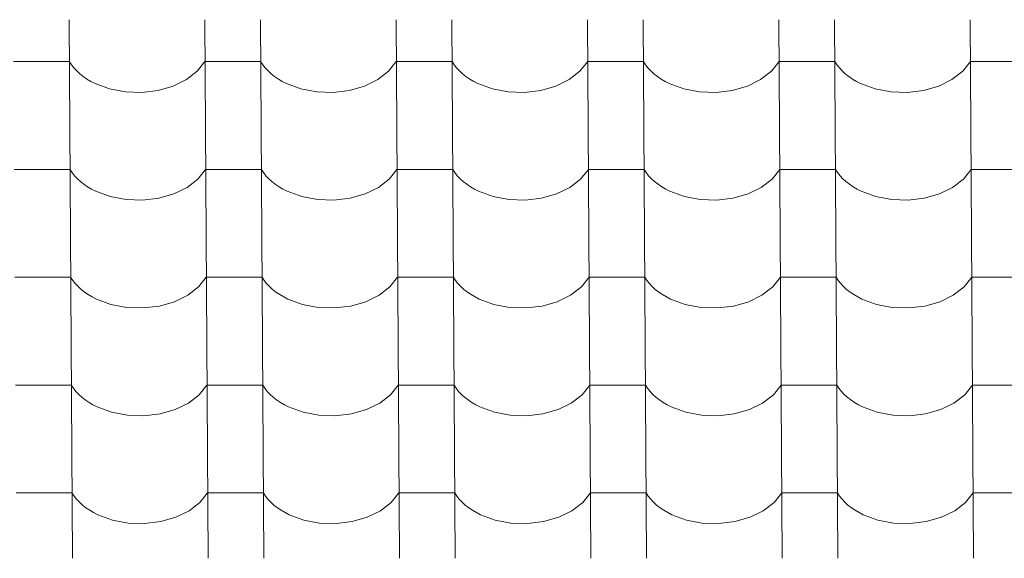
# Model space of a CAD drawing. Header units: millimetres. Extents: x -29001 to 109416, y -1251 to 13451.
# Tile 66 of 163: x -15221 to -14372, y 9963 to 10427. Entities that reach past the tile are written whole.
import ezdxf

# ---------------------------------------------------------------- set-up
doc = ezdxf.new("R2010")
doc.units = ezdxf.units.MM
doc.header["$MEASUREMENT"] = 0
doc.layers.add('POHLED JIŽNÍ_1_Konstrukce - nosné', color=7, linetype='Continuous')
doc.layers.add('POHLED JIŽNÍ_1_Nové_Výplně - Povrchové', color=7, linetype='Continuous')

# ---------------------------------------------------------------- blocks, each defined once
blk = doc.blocks.new('*X1', base_point=(-31394.74, -25864.88))
at = {"layer": 'POHLED JIŽNÍ_1_Nové_Výplně - Povrchové', "color": 21, "linetype": 'Continuous', "lineweight": 20, "true_color": 0xffaaaa}
for p, q in [((-15178.41, 10427.24), (-15177.83, 10334.56)), ((-15061.44, 10427.24), (-15060.87, 10334.56)), ((-15013.41, 10427.24), (-15012.83, 10334.56)), ((-14896.45, 10427.24), (-14895.87, 10334.56)), ((-14848.41, 10427.24), (-14847.83, 10334.56)), ((-14731.45, 10427.24), (-14730.87, 10334.56)), ((-14683.42, 10427.24), (-14682.84, 10334.56)), ((-14566.45, 10427.24), (-14565.87, 10334.56)), ((-14518.42, 10427.24), (-14517.84, 10334.56)), ((-14401.46, 10427.24), (-14400.88, 10334.56)), ((-15202.2, 10391.08), (-15226.22, 10391.08)), ((-15178.18, 10391.08), (-15202.2, 10391.08)), ((-15178.18, 10391.08), (-15176.34, 10388.29)), ((-15176.34, 10388.29), (-15174.2, 10385.59)), ((-15174.2, 10385.59), (-15171.78, 10383)), ((-15171.78, 10383), (-15169.08, 10380.54)), ((-15067.83, 10382.7), (-15061.22, 10391.08)), ((-15037.2, 10391.08), (-15061.22, 10391.08)), ((-15013.18, 10391.08), (-15037.2, 10391.08)), ((-15013.18, 10391.08), (-15011.34, 10388.29)), ((-15011.34, 10388.29), (-15009.2, 10385.59)), ((-15009.2, 10385.59), (-15006.78, 10383)), ((-15006.78, 10383), (-15004.08, 10380.54)), ((-14902.84, 10382.7), (-14896.22, 10391.08)), ((-14872.2, 10391.08), (-14896.22, 10391.08)), ((-14848.19, 10391.08), (-14872.2, 10391.08)), ((-14848.19, 10391.08), (-14846.35, 10388.29)), ((-14846.35, 10388.29), (-14844.21, 10385.59)), ((-14844.21, 10385.59), (-14841.78, 10383)), ((-14841.78, 10383), (-14839.09, 10380.54)), ((-14737.84, 10382.7), (-14731.22, 10391.08)), ((-14707.21, 10391.08), (-14731.22, 10391.08)), ((-14683.19, 10391.08), (-14707.21, 10391.08)), ((-14683.19, 10391.08), (-14681.35, 10388.29)), ((-14681.35, 10388.29), (-14679.21, 10385.59)), ((-14679.21, 10385.59), (-14676.79, 10383)), ((-14676.79, 10383), (-14674.09, 10380.54)), ((-14572.84, 10382.7), (-14566.23, 10391.08)), ((-14542.21, 10391.08), (-14566.23, 10391.08)), ((-14518.19, 10391.08), (-14542.21, 10391.08)), ((-14518.19, 10391.08), (-14516.35, 10388.29)), ((-14516.35, 10388.29), (-14514.21, 10385.59)), ((-14514.21, 10385.59), (-14511.79, 10383)), ((-14511.79, 10383), (-14509.09, 10380.54)), ((-14407.84, 10382.7), (-14401.23, 10391.08)), ((-14377.21, 10391.08), (-14401.23, 10391.08)), ((-14353.19, 10391.08), (-14377.21, 10391.08)), ((-15169.08, 10380.54), (-15166.13, 10378.21)), ((-15166.13, 10378.21), (-15162.93, 10376.04)), ((-15162.93, 10376.04), (-15159.5, 10374.02)), ((-15088.54, 10369.93), (-15077.1, 10375.52)), ((-15077.1, 10375.52), (-15067.83, 10382.7)), ((-15004.08, 10380.54), (-15001.13, 10378.21)), ((-15001.13, 10378.21), (-14997.93, 10376.04)), ((-14997.93, 10376.04), (-14994.51, 10374.02)), ((-14923.54, 10369.93), (-14912.1, 10375.52)), ((-14912.1, 10375.52), (-14902.84, 10382.7)), ((-14839.09, 10380.54), (-14836.13, 10378.21)), ((-14836.13, 10378.21), (-14832.93, 10376.04)), ((-14832.93, 10376.04), (-14829.51, 10374.02)), ((-14758.55, 10369.93), (-14747.1, 10375.52)), ((-14747.1, 10375.52), (-14737.84, 10382.7)), ((-14674.09, 10380.54), (-14671.13, 10378.21)), ((-14671.13, 10378.21), (-14667.94, 10376.04)), ((-14667.94, 10376.04), (-14664.51, 10374.02)), ((-14593.55, 10369.93), (-14582.11, 10375.52)), ((-14582.11, 10375.52), (-14572.84, 10382.7)), ((-14509.09, 10380.54), (-14506.14, 10378.21)), ((-14506.14, 10378.21), (-14502.94, 10376.04)), ((-14502.94, 10376.04), (-14499.51, 10374.02)), ((-14428.55, 10369.93), (-14417.11, 10375.52)), ((-14417.11, 10375.52), (-14407.84, 10382.7)), ((-15159.5, 10374.02), (-15155.87, 10372.17)), ((-15155.87, 10372.17), (-15143.4, 10367.6)), ((-15143.4, 10367.6), (-15129.72, 10365.01)), ((-15115.54, 10364.54), (-15101.58, 10366.21)), ((-15101.58, 10366.21), (-15088.54, 10369.93)), ((-14994.51, 10374.02), (-14990.87, 10372.17)), ((-14990.87, 10372.17), (-14978.4, 10367.6)), ((-14978.4, 10367.6), (-14964.73, 10365.01)), ((-14950.54, 10364.54), (-14936.58, 10366.21)), ((-14936.58, 10366.21), (-14923.54, 10369.93)), ((-14829.51, 10374.02), (-14825.88, 10372.17)), ((-14825.88, 10372.17), (-14813.4, 10367.6)), ((-14813.4, 10367.6), (-14799.73, 10365.01)), ((-14785.55, 10364.54), (-14771.58, 10366.21)), ((-14771.58, 10366.21), (-14758.55, 10369.93)), ((-14664.51, 10374.02), (-14660.88, 10372.17)), ((-14660.88, 10372.17), (-14648.41, 10367.6)), ((-14648.41, 10367.6), (-14634.73, 10365.01)), ((-14620.55, 10364.54), (-14606.58, 10366.21)), ((-14606.58, 10366.21), (-14593.55, 10369.93)), ((-14499.51, 10374.02), (-14495.88, 10372.17)), ((-14495.88, 10372.17), (-14483.41, 10367.6)), ((-14483.41, 10367.6), (-14469.73, 10365.01)), ((-14455.55, 10364.54), (-14441.59, 10366.21)), ((-14441.59, 10366.21), (-14428.55, 10369.93)), ((-15129.72, 10365.01), (-15115.54, 10364.54)), ((-14964.73, 10365.01), (-14950.54, 10364.54)), ((-14799.73, 10365.01), (-14785.55, 10364.54)), ((-14634.73, 10365.01), (-14620.55, 10364.54)), ((-14469.73, 10365.01), (-14455.55, 10364.54)), ((-15177.83, 10334.23), (-15177.25, 10241.55)), ((-15060.86, 10334.23), (-15060.28, 10241.55)), ((-15012.83, 10334.23), (-15012.25, 10241.55)), ((-14895.87, 10334.23), (-14895.29, 10241.55)), ((-14847.83, 10334.23), (-14847.25, 10241.55)), ((-14730.87, 10334.23), (-14730.29, 10241.55)), ((-14682.83, 10334.23), (-14682.25, 10241.55)), ((-14565.87, 10334.23), (-14565.29, 10241.55)), ((-14517.84, 10334.23), (-14517.26, 10241.55)), ((-14400.87, 10334.23), (-14400.29, 10241.55)), ((-15201.62, 10298.07), (-15225.63, 10298.07)), ((-15177.6, 10298.07), (-15201.62, 10298.07)), ((-15177.6, 10298.07), (-15175.76, 10295.28)), ((-15175.76, 10295.28), (-15173.62, 10292.58)), ((-15173.62, 10292.58), (-15171.2, 10290)), ((-15171.2, 10290), (-15168.5, 10287.53)), ((-15076.52, 10282.51), (-15067.25, 10289.69)), ((-15067.25, 10289.69), (-15060.64, 10298.07)), ((-15036.62, 10298.07), (-15060.64, 10298.07)), ((-15012.6, 10298.07), (-15036.62, 10298.07)), ((-15012.6, 10298.07), (-15010.76, 10295.28)), ((-15010.76, 10295.28), (-15008.62, 10292.58)), ((-15008.62, 10292.58), (-15006.2, 10290)), ((-15006.2, 10290), (-15003.5, 10287.53)), ((-14911.52, 10282.51), (-14902.26, 10289.69)), ((-14902.26, 10289.69), (-14895.64, 10298.07)), ((-14871.62, 10298.07), (-14895.64, 10298.07)), ((-14847.61, 10298.07), (-14871.62, 10298.07)), ((-14847.61, 10298.07), (-14845.76, 10295.28)), ((-14845.76, 10295.28), (-14843.63, 10292.58)), ((-14843.63, 10292.58), (-14841.2, 10290)), ((-14841.2, 10290), (-14838.51, 10287.53)), ((-14746.52, 10282.51), (-14737.26, 10289.69)), ((-14737.26, 10289.69), (-14730.64, 10298.07)), ((-14706.63, 10298.07), (-14730.64, 10298.07)), ((-14682.61, 10298.07), (-14706.63, 10298.07)), ((-14682.61, 10298.07), (-14680.77, 10295.28)), ((-14680.77, 10295.28), (-14678.63, 10292.58)), ((-14678.63, 10292.58), (-14676.2, 10290)), ((-14676.2, 10290), (-14673.51, 10287.53)), ((-14581.53, 10282.51), (-14572.26, 10289.69)), ((-14572.26, 10289.69), (-14565.65, 10298.07)), ((-14541.63, 10298.07), (-14565.65, 10298.07)), ((-14517.61, 10298.07), (-14541.63, 10298.07)), ((-14517.61, 10298.07), (-14515.77, 10295.28)), ((-14515.77, 10295.28), (-14513.63, 10292.58)), ((-14513.63, 10292.58), (-14511.21, 10290)), ((-14511.21, 10290), (-14508.51, 10287.53)), ((-14416.53, 10282.51), (-14407.26, 10289.69)), ((-14407.26, 10289.69), (-14400.65, 10298.07)), ((-14376.63, 10298.07), (-14400.65, 10298.07)), ((-14352.61, 10298.07), (-14376.63, 10298.07)), ((-15168.5, 10287.53), (-15165.55, 10285.2)), ((-15165.55, 10285.2), (-15162.35, 10283.03)), ((-15162.35, 10283.03), (-15158.92, 10281.01)), ((-15087.96, 10276.92), (-15076.52, 10282.51)), ((-15003.5, 10287.53), (-15000.55, 10285.2)), ((-15000.55, 10285.2), (-14997.35, 10283.03)), ((-14997.35, 10283.03), (-14993.92, 10281.01)), ((-14922.96, 10276.92), (-14911.52, 10282.51)), ((-14838.51, 10287.53), (-14835.55, 10285.2)), ((-14835.55, 10285.2), (-14832.35, 10283.03)), ((-14832.35, 10283.03), (-14828.93, 10281.01)), ((-14757.97, 10276.92), (-14746.52, 10282.51)), ((-14673.51, 10287.53), (-14670.55, 10285.2)), ((-14670.55, 10285.2), (-14667.35, 10283.03)), ((-14667.35, 10283.03), (-14663.93, 10281.01)), ((-14592.97, 10276.92), (-14581.53, 10282.51)), ((-14508.51, 10287.53), (-14505.56, 10285.2)), ((-14505.56, 10285.2), (-14502.36, 10283.03)), ((-14502.36, 10283.03), (-14498.93, 10281.01)), ((-14427.97, 10276.92), (-14416.53, 10282.51)), ((-15158.92, 10281.01), (-15155.29, 10279.16)), ((-15155.29, 10279.16), (-15142.82, 10274.59)), ((-15142.82, 10274.59), (-15129.14, 10272)), ((-15114.96, 10271.53), (-15101, 10273.2)), ((-15101, 10273.2), (-15087.96, 10276.92)), ((-14993.92, 10281.01), (-14990.29, 10279.16)), ((-14990.29, 10279.16), (-14977.82, 10274.59)), ((-14977.82, 10274.59), (-14964.14, 10272)), ((-14949.96, 10271.53), (-14936, 10273.2)), ((-14936, 10273.2), (-14922.96, 10276.92)), ((-14828.93, 10281.01), (-14825.29, 10279.16)), ((-14825.29, 10279.16), (-14812.82, 10274.59)), ((-14812.82, 10274.59), (-14799.15, 10272)), ((-14784.97, 10271.53), (-14771, 10273.2)), ((-14771, 10273.2), (-14757.97, 10276.92)), ((-14663.93, 10281.01), (-14660.3, 10279.16)), ((-14660.3, 10279.16), (-14647.83, 10274.59)), ((-14647.83, 10274.59), (-14634.15, 10272)), ((-14619.97, 10271.53), (-14606, 10273.2)), ((-14606, 10273.2), (-14592.97, 10276.92)), ((-14498.93, 10281.01), (-14495.3, 10279.16)), ((-14495.3, 10279.16), (-14482.83, 10274.59)), ((-14482.83, 10274.59), (-14469.15, 10272)), ((-14454.97, 10271.53), (-14441.01, 10273.2)), ((-14441.01, 10273.2), (-14427.97, 10276.92)), ((-15129.14, 10272), (-15114.96, 10271.53)), ((-14964.14, 10272), (-14949.96, 10271.53)), ((-14799.15, 10272), (-14784.97, 10271.53)), ((-14634.15, 10272), (-14619.97, 10271.53)), ((-14469.15, 10272), (-14454.97, 10271.53)), ((-15177.24, 10241.22), (-15176.67, 10148.54)), ((-15060.28, 10241.22), (-15059.7, 10148.54)), ((-15012.25, 10241.22), (-15011.67, 10148.54)), ((-14895.28, 10241.22), (-14894.7, 10148.54)), ((-14847.25, 10241.22), (-14846.67, 10148.54)), ((-14730.29, 10241.22), (-14729.71, 10148.54)), ((-14682.25, 10241.22), (-14681.67, 10148.54)), ((-14565.29, 10241.22), (-14564.71, 10148.54)), ((-14517.26, 10241.22), (-14516.68, 10148.54)), ((-14400.29, 10241.22), (-14399.71, 10148.54)), ((-15201.04, 10205.06), (-15225.05, 10205.06)), ((-15177.02, 10205.06), (-15201.04, 10205.06)), ((-15177.02, 10205.06), (-15175.18, 10202.27)), ((-15066.67, 10196.68), (-15060.06, 10205.06)), ((-15036.04, 10205.06), (-15060.06, 10205.06)), ((-15012.02, 10205.06), (-15036.04, 10205.06)), ((-15012.02, 10205.06), (-15010.18, 10202.27)), ((-14901.67, 10196.68), (-14895.06, 10205.06)), ((-14871.04, 10205.06), (-14895.06, 10205.06)), ((-14847.02, 10205.06), (-14871.04, 10205.06)), ((-14847.02, 10205.06), (-14845.18, 10202.27)), ((-14736.68, 10196.68), (-14730.06, 10205.06)), ((-14706.04, 10205.06), (-14730.06, 10205.06)), ((-14682.03, 10205.06), (-14706.04, 10205.06)), ((-14682.03, 10205.06), (-14680.18, 10202.27)), ((-14571.68, 10196.68), (-14565.06, 10205.06)), ((-14541.05, 10205.06), (-14565.06, 10205.06)), ((-14517.03, 10205.06), (-14541.05, 10205.06)), ((-14517.03, 10205.06), (-14515.19, 10202.27)), ((-14406.68, 10196.68), (-14400.07, 10205.06)), ((-14376.05, 10205.06), (-14400.07, 10205.06)), ((-14352.03, 10205.06), (-14376.05, 10205.06)), ((-15175.18, 10202.27), (-15173.04, 10199.57)), ((-15173.04, 10199.57), (-15170.62, 10196.99)), ((-15170.62, 10196.99), (-15167.92, 10194.52)), ((-15075.94, 10189.51), (-15066.67, 10196.68)), ((-15010.18, 10202.27), (-15008.04, 10199.57)), ((-15008.04, 10199.57), (-15005.62, 10196.99)), ((-15005.62, 10196.99), (-15002.92, 10194.52)), ((-14910.94, 10189.51), (-14901.67, 10196.68)), ((-14845.18, 10202.27), (-14843.04, 10199.57)), ((-14843.04, 10199.57), (-14840.62, 10196.99)), ((-14840.62, 10196.99), (-14837.92, 10194.52)), ((-14745.94, 10189.51), (-14736.68, 10196.68)), ((-14680.18, 10202.27), (-14678.05, 10199.57)), ((-14678.05, 10199.57), (-14675.62, 10196.99)), ((-14675.62, 10196.99), (-14672.93, 10194.52)), ((-14580.94, 10189.51), (-14571.68, 10196.68)), ((-14515.19, 10202.27), (-14513.05, 10199.57)), ((-14513.05, 10199.57), (-14510.63, 10196.99)), ((-14510.63, 10196.99), (-14507.93, 10194.52)), ((-14415.95, 10189.51), (-14406.68, 10196.68)), ((-15167.92, 10194.52), (-15164.96, 10192.2)), ((-15164.96, 10192.2), (-15161.77, 10190.02)), ((-15161.77, 10190.02), (-15158.34, 10188)), ((-15158.34, 10188), (-15154.71, 10186.15)), ((-15087.38, 10183.91), (-15075.94, 10189.51)), ((-15002.92, 10194.52), (-14999.97, 10192.2)), ((-14999.97, 10192.2), (-14996.77, 10190.02)), ((-14996.77, 10190.02), (-14993.34, 10188)), ((-14993.34, 10188), (-14989.71, 10186.15)), ((-14922.38, 10183.91), (-14910.94, 10189.51)), ((-14837.92, 10194.52), (-14834.97, 10192.2)), ((-14834.97, 10192.2), (-14831.77, 10190.02)), ((-14831.77, 10190.02), (-14828.35, 10188)), ((-14828.35, 10188), (-14824.71, 10186.15)), ((-14757.38, 10183.91), (-14745.94, 10189.51)), ((-14672.93, 10194.52), (-14669.97, 10192.2)), ((-14669.97, 10192.2), (-14666.77, 10190.02)), ((-14666.77, 10190.02), (-14663.35, 10188)), ((-14663.35, 10188), (-14659.72, 10186.15)), ((-14592.39, 10183.91), (-14580.94, 10189.51)), ((-14507.93, 10194.52), (-14504.97, 10192.2)), ((-14504.97, 10192.2), (-14501.78, 10190.02)), ((-14501.78, 10190.02), (-14498.35, 10188)), ((-14498.35, 10188), (-14494.72, 10186.15)), ((-14427.39, 10183.91), (-14415.95, 10189.51)), ((-15154.71, 10186.15), (-15142.24, 10181.58)), ((-15142.24, 10181.58), (-15128.56, 10178.99)), ((-15114.38, 10178.52), (-15100.41, 10180.19)), ((-15100.41, 10180.19), (-15087.38, 10183.91)), ((-14989.71, 10186.15), (-14977.24, 10181.58)), ((-14977.24, 10181.58), (-14963.56, 10178.99)), ((-14949.38, 10178.52), (-14935.42, 10180.19)), ((-14935.42, 10180.19), (-14922.38, 10183.91)), ((-14824.71, 10186.15), (-14812.24, 10181.58)), ((-14812.24, 10181.58), (-14798.57, 10178.99)), ((-14784.38, 10178.52), (-14770.42, 10180.19)), ((-14770.42, 10180.19), (-14757.38, 10183.91)), ((-14659.72, 10186.15), (-14647.24, 10181.58)), ((-14647.24, 10181.58), (-14633.57, 10178.99)), ((-14619.39, 10178.52), (-14605.42, 10180.19)), ((-14605.42, 10180.19), (-14592.39, 10183.91)), ((-14494.72, 10186.15), (-14482.25, 10181.58)), ((-14482.25, 10181.58), (-14468.57, 10178.99)), ((-14454.39, 10178.52), (-14440.42, 10180.19)), ((-14440.42, 10180.19), (-14427.39, 10183.91)), ((-15128.56, 10178.99), (-15114.38, 10178.52)), ((-14963.56, 10178.99), (-14949.38, 10178.52)), ((-14798.57, 10178.99), (-14784.38, 10178.52)), ((-14633.57, 10178.99), (-14619.39, 10178.52)), ((-14468.57, 10178.99), (-14454.39, 10178.52)), ((-15176.66, 10148.21), (-15176.08, 10055.54)), ((-15059.7, 10148.21), (-15059.12, 10055.54)), ((-15011.67, 10148.21), (-15011.09, 10055.54)), ((-14894.7, 10148.21), (-14894.12, 10055.54)), ((-14846.67, 10148.21), (-14846.09, 10055.54)), ((-14729.71, 10148.21), (-14729.13, 10055.54)), ((-14681.67, 10148.21), (-14681.09, 10055.54)), ((-14564.71, 10148.21), (-14564.13, 10055.54)), ((-14516.67, 10148.21), (-14516.09, 10055.54)), ((-14399.71, 10148.21), (-14399.13, 10055.54)), ((-15200.45, 10112.05), (-15224.47, 10112.05)), ((-15176.44, 10112.05), (-15200.45, 10112.05)), ((-15176.44, 10112.05), (-15174.6, 10109.26)), ((-15066.09, 10103.67), (-15059.47, 10112.05)), ((-15035.46, 10112.05), (-15059.47, 10112.05)), ((-15011.44, 10112.05), (-15035.46, 10112.05)), ((-15011.44, 10112.05), (-15009.6, 10109.26)), ((-14901.09, 10103.67), (-14894.48, 10112.05)), ((-14870.46, 10112.05), (-14894.48, 10112.05)), ((-14846.44, 10112.05), (-14870.46, 10112.05)), ((-14846.44, 10112.05), (-14844.6, 10109.26)), ((-14736.09, 10103.67), (-14729.48, 10112.05)), ((-14705.46, 10112.05), (-14729.48, 10112.05)), ((-14681.44, 10112.05), (-14705.46, 10112.05)), ((-14681.44, 10112.05), (-14679.6, 10109.26)), ((-14571.1, 10103.67), (-14564.48, 10112.05)), ((-14540.46, 10112.05), (-14564.48, 10112.05)), ((-14516.45, 10112.05), (-14540.46, 10112.05)), ((-14516.45, 10112.05), (-14514.61, 10109.26)), ((-14406.1, 10103.67), (-14399.48, 10112.05)), ((-14375.47, 10112.05), (-14399.48, 10112.05)), ((-14351.45, 10112.05), (-14375.47, 10112.05)), ((-15174.6, 10109.26), (-15172.46, 10106.56)), ((-15172.46, 10106.56), (-15170.03, 10103.98)), ((-15170.03, 10103.98), (-15167.34, 10101.51)), ((-15075.35, 10096.5), (-15066.09, 10103.67)), ((-15009.6, 10109.26), (-15007.46, 10106.56)), ((-15007.46, 10106.56), (-15005.04, 10103.98)), ((-15005.04, 10103.98), (-15002.34, 10101.51)), ((-14910.36, 10096.5), (-14901.09, 10103.67)), ((-14844.6, 10109.26), (-14842.46, 10106.56)), ((-14842.46, 10106.56), (-14840.04, 10103.98)), ((-14840.04, 10103.98), (-14837.34, 10101.51)), ((-14745.36, 10096.5), (-14736.09, 10103.67)), ((-14679.6, 10109.26), (-14677.47, 10106.56)), ((-14677.47, 10106.56), (-14675.04, 10103.98)), ((-14675.04, 10103.98), (-14672.35, 10101.51)), ((-14580.36, 10096.5), (-14571.1, 10103.67)), ((-14514.61, 10109.26), (-14512.47, 10106.56)), ((-14512.47, 10106.56), (-14510.04, 10103.98)), ((-14510.04, 10103.98), (-14507.35, 10101.51)), ((-14415.37, 10096.5), (-14406.1, 10103.67)), ((-15167.34, 10101.51), (-15164.38, 10099.19)), ((-15164.38, 10099.19), (-15161.18, 10097.01)), ((-15161.18, 10097.01), (-15157.76, 10094.99)), ((-15157.76, 10094.99), (-15154.13, 10093.14)), ((-15086.8, 10090.91), (-15075.35, 10096.5)), ((-15002.34, 10101.51), (-14999.38, 10099.19)), ((-14999.38, 10099.19), (-14996.19, 10097.01)), ((-14996.19, 10097.01), (-14992.76, 10094.99)), ((-14992.76, 10094.99), (-14989.13, 10093.14)), ((-14921.8, 10090.91), (-14910.36, 10096.5)), ((-14837.34, 10101.51), (-14834.39, 10099.19)), ((-14834.39, 10099.19), (-14831.19, 10097.01)), ((-14831.19, 10097.01), (-14827.76, 10094.99)), ((-14827.76, 10094.99), (-14824.13, 10093.14)), ((-14756.8, 10090.91), (-14745.36, 10096.5)), ((-14672.35, 10101.51), (-14669.39, 10099.19)), ((-14669.39, 10099.19), (-14666.19, 10097.01)), ((-14666.19, 10097.01), (-14662.77, 10094.99)), ((-14662.77, 10094.99), (-14659.13, 10093.14)), ((-14591.8, 10090.91), (-14580.36, 10096.5)), ((-14507.35, 10101.51), (-14504.39, 10099.19)), ((-14504.39, 10099.19), (-14501.19, 10097.01)), ((-14501.19, 10097.01), (-14497.77, 10094.99)), ((-14497.77, 10094.99), (-14494.14, 10093.14)), ((-14426.81, 10090.91), (-14415.37, 10096.5)), ((-15154.13, 10093.14), (-15141.65, 10088.57)), ((-15141.65, 10088.57), (-15127.98, 10085.98)), ((-15127.98, 10085.98), (-15113.8, 10085.51)), ((-15113.8, 10085.51), (-15099.83, 10087.18)), ((-15099.83, 10087.18), (-15086.8, 10090.91)), ((-14989.13, 10093.14), (-14976.66, 10088.57)), ((-14976.66, 10088.57), (-14962.98, 10085.98)), ((-14962.98, 10085.98), (-14948.8, 10085.51)), ((-14948.8, 10085.51), (-14934.84, 10087.18)), ((-14934.84, 10087.18), (-14921.8, 10090.91)), ((-14824.13, 10093.14), (-14811.66, 10088.57)), ((-14811.66, 10088.57), (-14797.98, 10085.98)), ((-14797.98, 10085.98), (-14783.8, 10085.51)), ((-14783.8, 10085.51), (-14769.84, 10087.18)), ((-14769.84, 10087.18), (-14756.8, 10090.91)), ((-14659.13, 10093.14), (-14646.66, 10088.57)), ((-14646.66, 10088.57), (-14632.99, 10085.98)), ((-14632.99, 10085.98), (-14618.8, 10085.51)), ((-14618.8, 10085.51), (-14604.84, 10087.18)), ((-14604.84, 10087.18), (-14591.8, 10090.91)), ((-14494.14, 10093.14), (-14481.66, 10088.57)), ((-14481.66, 10088.57), (-14467.99, 10085.98)), ((-14467.99, 10085.98), (-14453.81, 10085.51)), ((-14453.81, 10085.51), (-14439.84, 10087.18)), ((-14439.84, 10087.18), (-14426.81, 10090.91)), ((-15176.08, 10055.2), (-15175.5, 9962.53)), ((-15059.12, 10055.2), (-15058.54, 9962.53)), ((-15011.08, 10055.2), (-15010.5, 9962.53)), ((-14894.12, 10055.2), (-14893.54, 9962.53)), ((-14846.09, 10055.2), (-14845.51, 9962.53)), ((-14729.12, 10055.2), (-14728.54, 9962.53)), ((-14681.09, 10055.2), (-14680.51, 9962.53)), ((-14564.13, 10055.2), (-14563.55, 9962.53)), ((-14516.09, 10055.2), (-14515.51, 9962.53)), ((-14399.13, 10055.2), (-14398.55, 9962.53)), ((-15199.87, 10019.04), (-15223.89, 10019.04)), ((-15175.86, 10019.04), (-15199.87, 10019.04)), ((-15175.86, 10019.04), (-15174.01, 10016.25)), ((-15065.51, 10010.66), (-15058.89, 10019.04)), ((-15034.88, 10019.04), (-15058.89, 10019.04)), ((-15010.86, 10019.04), (-15034.88, 10019.04)), ((-15010.86, 10019.04), (-15009.02, 10016.25)), ((-14900.51, 10010.66), (-14893.9, 10019.04)), ((-14869.88, 10019.04), (-14893.9, 10019.04)), ((-14845.86, 10019.04), (-14869.88, 10019.04)), ((-14845.86, 10019.04), (-14844.02, 10016.25)), ((-14735.51, 10010.66), (-14728.9, 10019.04)), ((-14704.88, 10019.04), (-14728.9, 10019.04)), ((-14680.86, 10019.04), (-14704.88, 10019.04)), ((-14680.86, 10019.04), (-14679.02, 10016.25)), ((-14570.52, 10010.66), (-14563.9, 10019.04)), ((-14539.88, 10019.04), (-14563.9, 10019.04)), ((-14515.87, 10019.04), (-14539.88, 10019.04)), ((-14515.87, 10019.04), (-14514.02, 10016.25)), ((-14405.52, 10010.66), (-14398.9, 10019.04)), ((-14374.89, 10019.04), (-14398.9, 10019.04)), ((-14350.87, 10019.04), (-14374.89, 10019.04)), ((-15174.01, 10016.25), (-15171.88, 10013.56)), ((-15171.88, 10013.56), (-15169.45, 10010.97)), ((-15169.45, 10010.97), (-15166.76, 10008.5)), ((-15074.77, 10003.49), (-15065.51, 10010.66)), ((-15009.02, 10016.25), (-15006.88, 10013.56)), ((-15006.88, 10013.56), (-15004.45, 10010.97)), ((-15004.45, 10010.97), (-15001.76, 10008.5)), ((-14909.78, 10003.49), (-14900.51, 10010.66)), ((-14844.02, 10016.25), (-14841.88, 10013.56)), ((-14841.88, 10013.56), (-14839.46, 10010.97)), ((-14839.46, 10010.97), (-14836.76, 10008.5)), ((-14744.78, 10003.49), (-14735.51, 10010.66)), ((-14679.02, 10016.25), (-14676.88, 10013.56)), ((-14676.88, 10013.56), (-14674.46, 10010.97)), ((-14674.46, 10010.97), (-14671.76, 10008.5)), ((-14579.78, 10003.49), (-14570.52, 10010.66)), ((-14514.02, 10016.25), (-14511.89, 10013.56)), ((-14511.89, 10013.56), (-14509.46, 10010.97)), ((-14509.46, 10010.97), (-14506.77, 10008.5)), ((-14414.78, 10003.49), (-14405.52, 10010.66)), ((-15166.76, 10008.5), (-15163.8, 10006.18)), ((-15163.8, 10006.18), (-15160.6, 10004)), ((-15160.6, 10004), (-15157.18, 10001.98)), ((-15157.18, 10001.98), (-15153.54, 10000.13)), ((-15086.22, 9997.9), (-15074.77, 10003.49)), ((-15001.76, 10008.5), (-14998.8, 10006.18)), ((-14998.8, 10006.18), (-14995.6, 10004)), ((-14995.6, 10004), (-14992.18, 10001.98)), ((-14992.18, 10001.98), (-14988.55, 10000.13)), ((-14921.22, 9997.9), (-14909.78, 10003.49)), ((-14836.76, 10008.5), (-14833.81, 10006.18)), ((-14833.81, 10006.18), (-14830.61, 10004)), ((-14830.61, 10004), (-14827.18, 10001.98)), ((-14827.18, 10001.98), (-14823.55, 10000.13)), ((-14756.22, 9997.9), (-14744.78, 10003.49)), ((-14671.76, 10008.5), (-14668.81, 10006.18)), ((-14668.81, 10006.18), (-14665.61, 10004)), ((-14665.61, 10004), (-14662.19, 10001.98)), ((-14662.19, 10001.98), (-14658.55, 10000.13)), ((-14591.22, 9997.9), (-14579.78, 10003.49)), ((-14506.77, 10008.5), (-14503.81, 10006.18)), ((-14503.81, 10006.18), (-14500.61, 10004)), ((-14500.61, 10004), (-14497.19, 10001.98)), ((-14497.19, 10001.98), (-14493.56, 10000.13)), ((-14426.23, 9997.9), (-14414.78, 10003.49)), ((-15153.54, 10000.13), (-15141.07, 9995.56)), ((-15141.07, 9995.56), (-15127.4, 9992.97)), ((-15127.4, 9992.97), (-15113.22, 9992.5)), ((-15113.22, 9992.5), (-15099.25, 9994.17)), ((-15099.25, 9994.17), (-15086.22, 9997.9)), ((-14988.55, 10000.13), (-14976.08, 9995.56)), ((-14976.08, 9995.56), (-14962.4, 9992.97)), ((-14962.4, 9992.97), (-14948.22, 9992.5)), ((-14948.22, 9992.5), (-14934.25, 9994.17)), ((-14934.25, 9994.17), (-14921.22, 9997.9)), ((-14823.55, 10000.13), (-14811.08, 9995.56)), ((-14811.08, 9995.56), (-14797.4, 9992.97)), ((-14797.4, 9992.97), (-14783.22, 9992.5)), ((-14783.22, 9992.5), (-14769.26, 9994.17)), ((-14769.26, 9994.17), (-14756.22, 9997.9)), ((-14658.55, 10000.13), (-14646.08, 9995.56)), ((-14646.08, 9995.56), (-14632.4, 9992.97)), ((-14632.4, 9992.97), (-14618.22, 9992.5)), ((-14618.22, 9992.5), (-14604.26, 9994.17)), ((-14604.26, 9994.17), (-14591.22, 9997.9)), ((-14493.56, 10000.13), (-14481.08, 9995.56)), ((-14481.08, 9995.56), (-14467.41, 9992.97)), ((-14467.41, 9992.97), (-14453.23, 9992.5)), ((-14453.23, 9992.5), (-14439.26, 9994.17)), ((-14439.26, 9994.17), (-14426.23, 9997.9))]:
    blk.add_line(p, q, dxfattribs=at)

msp = doc.modelspace()

# ---------------------------------------------------------------- block references
at = {"layer": 'POHLED JIŽNÍ_1_Konstrukce - nosné', "color": 9, "linetype": 'Continuous', "lineweight": 13}
msp.add_blockref('*X1', (-31394.74, -25864.88), dxfattribs=at)

doc.saveas('drawing.dxf')
